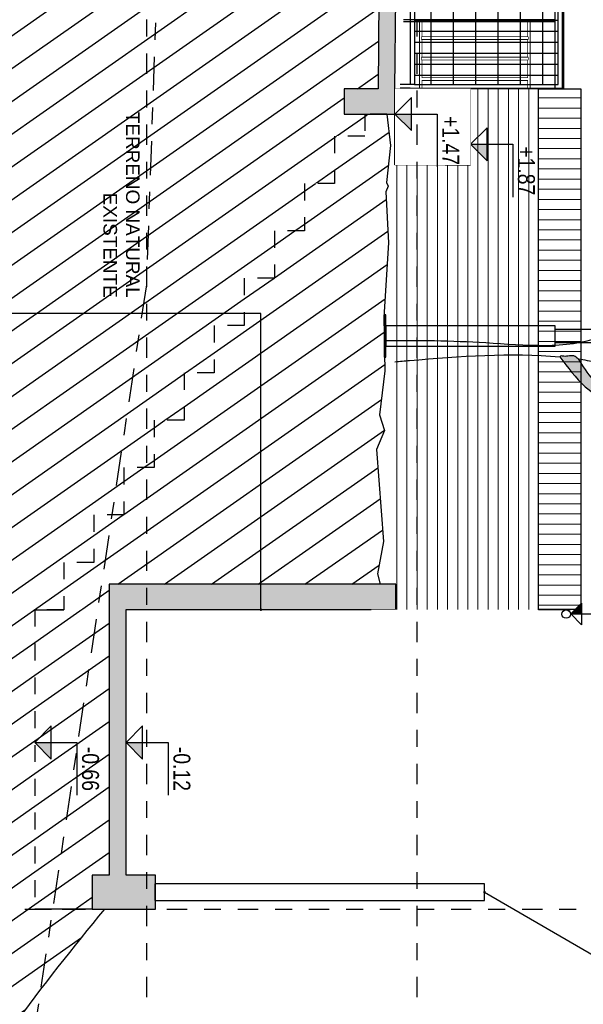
# Model space of a CAD drawing. Header units: millimetres. Extents: x 4617 to 4884, y 1258 to 1784.
# Tile 101 of 168: x 4705.94 to 4709.27, y 1387.52 to 1393.34. Entities that reach past the tile are written whole.
import ezdxf
from ezdxf.enums import TextEntityAlignment as Align

# ---------------------------------------------------------------- set-up
doc = ezdxf.new("R2010")
doc.units = ezdxf.units.MM
doc.header["$LTSCALE"] = 0.4
doc.set_wipeout_variables(frame=1)
for name, pattern in [('DASHDOT', [1, 0.5, -0.25, 0, -0.25]), ('HIDDEN', [9.525, 6.35, -3.175]), ('RAYITAS', [0.375, 0.25, -0.125])]:
    doc.linetypes.add(name, pattern=pattern)
for name, color, linetype in [('00 AC - ABERTURAS ALUMINIO - HATCH', 254, 'Continuous'), ('00 AC - CUBIERTA', 1, 'Continuous'), ('00 AC - SUELO', 1, 'Continuous'), ('00 AC - TEXTOS', 3, 'Continuous'), ('200', 6, 'Continuous'), ('200cotas50', 1, 'Continuous'), ('A HERRERÍA', 4, 'Continuous'), ('A MURO', 1, 'Continuous'), ('A PROYECCION', 8, 'Continuous'), ('A PROYECCION 2', 2, 'Continuous'), ('A VEGETACIÓN', 253, 'Continuous'), ('Hatch 354', 254, 'Continuous'), ('LÁMINA', 1, 'Continuous'), ('TXT', 3, 'Continuous'), ('TXT COTA', 3, 'Continuous')]:
    doc.layers.add(name, color=color, linetype=linetype)
doc.layers.add('04 gris', color=252, linetype='Continuous', lineweight=13)
doc.styles.add('arial', font='arial.ttf')
doc.styles.add('ARIAL NARROW', font='ARIALN.TTF')
doc.styles.add('SaAS simplex', font='simplex.shx', dxfattribs={"width": 0.8})
doc.dimstyles.new('COTAS 125', dxfattribs={"dimscale": 0.01, "dimtxt": 15, "dimasz": 8, "dimexe": 5, "dimexo": 20, "dimgap": 10, "dimtad": 0, "dimzin": 9, "dimdsep": 46, "dimtxsty": 'SaAS simplex', "dimblk": 'OBLIQUE', "dimcen": 0, "dimclrd": 8, "dimclre": 8, "dimclrt": 256, "dimadec": 1, "dimazin": 0, "dimtfac": 1, "dimtmove": 2, "dimatfit": 3, "dimldrblk": 'OBLIQUE', "dimfxl": 10, "dimlwd": -1, "dimlwe": -1, "dimarcsym": 0})
pattern_1 = [(215, (4561.47965, 1771.97546), (0.09105526, -0.13004039), [])]

# ---------------------------------------------------------------- blocks, each defined once
blk = doc.blocks.new('Baranda larga')
at = {"color": 2}
for points in [[(-0.795, -0.3382), (-0.795, 0.2573), (0.9373, 2.99), (0.9494, 2.99), (-0.785, 0.2542), (-0.785, -0.3382)], [(-0.155, -0.3382), (-0.155, 0.0569), (1.695, 2.99), (1.7071, 2.99), (-0.145, 0.0538), (-0.145, -0.3382)]]:
    blk.add_lwpolyline(points, close=True, dxfattribs=at)
at = {"layer": 'A PROYECCION'}
blk.add_lwpolyline([(-0.785, -0.003), (-0.155, -0.003), (-0.155, 0.009), (-0.785, 0.009)], close=True, dxfattribs=at)
at = {"color": 2}
blk.add_wipeout([(-0.795, -0.3382), (-0.795, 0.2573), (0.9373, 2.99), (0.9494, 2.99), (-0.785, 0.2542), (-0.785, -0.3382)], dxfattribs=at)
blk.add_wipeout([(-0.785, -0.003), (-0.155, -0.003), (-0.155, 0.009), (-0.785, 0.009)]).dxf.layer = 'A PROYECCION'
blk.add_wipeout([(-0.155, -0.3382), (-0.155, 0.0569), (1.695, 2.99), (1.7071, 2.99), (-0.145, 0.0538), (-0.145, -0.3382)], dxfattribs=at)
blk.add_lwpolyline([(-0.995, -3.9925), (-0.995, 0.317), (0.7065, 3), (0.7492, 2.9729), (-0.945, 0.3015), (-0.945, -3.9925)], dxfattribs=at)
at = {"color": 6}
for points in [[(1.8316, 3), (0.7669, 3), (0.76, 2.99), (1.8253, 2.99)], [(1.1255, 1.8806), (0.0599, 1.8806), (0.053, 1.8706), (1.1192, 1.8706)], [(0.4258, 0.7712), (-0.6435, 0.7712), (-0.6504, 0.7612), (0.4195, 0.7612)], [(-0.0478, -0.3382), (-0.945, -0.3382), (-0.945, -0.3482), (-0.0478, -0.3482)]]:
    blk.add_lwpolyline(points, dxfattribs=at)
at = {"layer": '00 AC - SUELO'}
blk.add_lwpolyline([(-0.145, 0.0538), (1.7071, 2.99)], dxfattribs=at)
at = {"layer": '04 gris'}
blk.add_lwpolyline([(0.2942, 0.7612), (1.7071, 2.99)], dxfattribs=at)
at = {"layer": 'A PROYECCION'}
for points in [[(0.8736, 2.87), (1.6196, 2.87), (1.6279, 2.882), (0.8814, 2.8823)], [(0.7974, 2.7497), (1.5434, 2.7497), (1.5516, 2.7617), (0.8051, 2.762)], [(0.7213, 2.6297), (1.4673, 2.6297), (1.4755, 2.6417), (0.729, 2.642)], [(0.645, 2.5094), (1.391, 2.5094), (1.3992, 2.5214), (0.6528, 2.5217)], [(0.5687, 2.3892), (1.3147, 2.3892), (1.3229, 2.4012), (0.5765, 2.4014)], [(0.4926, 2.2692), (1.2386, 2.2692), (1.2468, 2.2812), (0.5004, 2.2814)], [(0.4163, 2.1489), (1.1623, 2.1489), (1.1705, 2.1609), (0.4241, 2.1612)], [(0.34, 2.0286), (1.086, 2.0286), (1.0943, 2.0406), (0.3478, 2.0409)], [(0.2639, 1.9086), (1.0099, 1.9086), (1.0182, 1.9206), (0.2717, 1.9209)], [(0.1877, 1.7883), (0.9337, 1.7883), (0.9419, 1.8003), (0.1954, 1.8006)], [(0.1114, 1.6681), (0.8574, 1.6681), (0.8656, 1.6801), (0.1192, 1.6803)], [(0.0353, 1.5481), (0.7813, 1.5481), (0.7895, 1.5601), (0.0431, 1.5603)], [(-0.041, 1.4278), (0.705, 1.4278), (0.7132, 1.4398), (-0.0332, 1.4401)], [(-0.1173, 1.3075), (0.6287, 1.3075), (0.637, 1.3195), (-0.1095, 1.3198)], [(-0.186, 1.2), (0.56, 1.2), (0.5683, 1.212), (-0.1782, 1.2123)], [(-0.2622, 1.0797), (0.4837, 1.0797), (0.492, 1.0917), (-0.2545, 1.092)], [(-0.3384, 0.9597), (0.4076, 0.9597), (0.4159, 0.9717), (-0.3306, 0.972)], [(-0.4146, 0.8394), (0.3314, 0.8394), (0.3396, 0.8514), (-0.4068, 0.8517)], [(-0.4905, 0.7192), (0.2555, 0.7192), (0.2638, 0.7312), (-0.4827, 0.7314)], [(-0.5666, 0.5992), (0.1794, 0.5992), (0.1876, 0.6112), (-0.5588, 0.6114)], [(-0.6428, 0.4789), (0.1031, 0.4789), (0.1114, 0.4909), (-0.6351, 0.4912)], [(-0.7191, 0.3586), (0.0269, 0.3586), (0.0351, 0.3706), (-0.7113, 0.3709)], [(-0.785, 0.2386), (-0.0497, 0.2386), (-0.0415, 0.2506), (-0.785, 0.2509)], [(-0.785, 0.1183), (-0.126, 0.1183), (-0.1177, 0.1303), (-0.785, 0.1303)], [(-0.785, -0.1244), (-0.155, -0.1244), (-0.155, -0.1124), (-0.785, -0.1124)], [(-0.785, -0.2458), (-0.155, -0.2458), (-0.155, -0.2338), (-0.785, -0.2338)]]:
    blk.add_lwpolyline(points, close=True, dxfattribs=at)
for points in [[(-0.785, -0.1244), (-0.155, -0.1244), (-0.155, -0.1124), (-0.785, -0.1124)], [(-0.785, -0.2458), (-0.155, -0.2458), (-0.155, -0.2338), (-0.785, -0.2338)]]:
    blk.add_wipeout(points).dxf.layer = 'A PROYECCION'
blk = doc.blocks.new('A$C1B253AFD')
at = {"layer": 'A PROYECCION 2'}
h = blk.add_hatch(color=8, dxfattribs=at)
h.dxf.hatch_style = 1
h.paths.add_polyline_path([(0.5853, 0.9227), (0.5853, 0.9018), (0.7753, 0.9018), (0.7753, 0.9227)])
at = {"layer": 'Hatch 354'}
h = blk.add_hatch(dxfattribs=at)
h.set_pattern_fill('_USER', color=254, scale=0.132, pattern_type=0)
h.set_pattern_definition([(0, (24.50442, 118.20313), (0, 0.132), [])])
h.paths.add_polyline_path([(0.0999, 0.0853), (0.0999, 0.935), (0.7499, 0.9347), (0.7499, 0.085)])
h.paths.add_polyline_path([(4.0275, 0.935), (0.8499, 0.935), (0.8499, 0.085), (4.0275, 0.085)])
at = {"layer": 'A HERRERÍA'}
for p, q in [((0.0749, 0.96), (0.0749, 0.06)), ((0.7753, 0.96), (0.7753, 0.06)), ((0.0749, 0.06), (0.0749, 0)), ((0.7749, 0.06), (0.7749, 0)), ((4.0275, 0.085), (4.0275, 0)), ((4.05, 0.06), (4.05, 0))]:
    blk.add_line(p, q, dxfattribs=at)
for points in [[(0, 0.96), (0.0429, 0.96), (0.0429, 0), (0, 0)], [(0.0999, 0.0853), (0.0999, 0.935), (0.7499, 0.9347), (0.7499, 0.085)]]:
    blk.add_lwpolyline(points, close=True, dxfattribs=at)
at = {"layer": 'A HERRERÍA', "color": 254, "linetype": 'HIDDEN', "ltscale": 0.5}
blk.add_lwpolyline([(0.0757, 0.9603), (0.7753, 0.51), (0.0749, 0.0603)], dxfattribs=at)
at = {"layer": 'TXT COTA', "color": 2}
blk.add_lwpolyline([(0.5853, 0.9227), (0.5853, 0.9018), (0.7753, 0.9018), (0.7753, 0.9227)], close=True, dxfattribs=at)
at = {"color": 251}
for points in [[(0.8069, 0.06), (0.8069, 0.96), (0.8499, 0.96), (0.8499, 0.085), (0.8499, 0.06)], [(3.191, 0.96), (4.0275, 0.96), (4.0275, 0.935), (3.191, 0.935)]]:
    blk.add_wipeout(points, dxfattribs=at)
at = {"layer": 'Hatch 354'}
h = blk.add_hatch(dxfattribs=at)
h.set_pattern_fill('_USER', color=254, scale=0.065, angle=90, pattern_type=0)
h.set_pattern_definition([(90, (24.50442, 118.20313), (-0.065, 4e-18), [])])
h.paths.add_polyline_path([(4.0275, 0.935), (0.8499, 0.935), (0.8499, 0.085), (4.0275, 0.085)])
h.paths.add_polyline_path([(0.0999, 0.0853), (0.0999, 0.935), (0.7499, 0.9347), (0.7499, 0.085)])
at = {"layer": 'A HERRERÍA'}
blk.add_line((0.8069, 0.96), (0.8069, 0), dxfattribs=at)
for points in [[(0.0429, 0.96), (0.8069, 0.96), (0.8069, 0.06), (0.0429, 0.06)], [(4.0275, 0.935), (0.8499, 0.935), (0.8499, 0.085), (4.0275, 0.085)]]:
    blk.add_lwpolyline(points, close=True, dxfattribs=at)
blk.add_lwpolyline([(4.05, 0.06), (4.05, 0.96), (0.8069, 0.96), (0.8069, 0.06), (4.0275, 0.06)], dxfattribs=at)
blk = doc.blocks.new('Nivel corte')
at = {"color": 0}
for p, q in [((0, 0.2), (0.25, 0.2)), ((0, 0), (0, 0.2)), ((0.0784, 0.0784), (-0.0784, 0.0784)), ((0, 0), (-0.0784, 0.0784)), ((0, 0), (0.0784, 0.0784))]:
    blk.add_line(p, q, dxfattribs=at)
blk.add_solid([(0, 0), (0.0784, 0.0784), (0, 0.0784), (0.0784, 0.0784)], dxfattribs=at)
at = {"color": 0, "style": 'ARIAL NARROW', "flags": 4}
blk.add_attdef('NIVEL', text='', height=0.08, dxfattribs=at).set_placement((0.125, 0.2), align=Align.BOTTOM_CENTER)
blk = doc.blocks.new('_Oblique')
at = {"layer": 'TXT COTA', "color": 0, "lineweight": -2}
blk.add_line((-0.5, -0.5), (0.5, 0.5), dxfattribs=at)
blk = doc.blocks.new('ARB')
at = {"layer": 'LÁMINA', "linetype": 'ByBlock'}
h = blk.add_hatch(color=254, dxfattribs=at)
h.dxf.hatch_style = 1
edge = h.paths.add_edge_path()
edge.add_spline(control_points=[(3290.7791, 1397.8625), (3290.7456, 1397.8094), (3290.6602, 1397.6739), (3290.4452, 1397.5168), (3290.1791, 1397.4643), (3290.0112, 1397.4306), (3289.9366, 1397.4157)], knot_values=[0, 0, 0, 0, 0.157935, 0.402542, 0.642975, 0.835062, 0.835062, 0.835062, 0.835062], degree=3, periodic=0)
edge.add_spline(control_points=[(3289.9366, 1397.4157), (3289.8481, 1397.4166), (3289.7205, 1397.4179), (3289.593, 1397.4135), (3289.5539, 1397.4122)], knot_values=[0, 0, 0, 0, 0.223128, 0.321695, 0.321695, 0.321695, 0.321695], degree=3, periodic=0)
edge.add_spline(control_points=[(3289.5539, 1397.4122), (3289.5802, 1397.4073), (3289.6134, 1397.4012), (3289.6619, 1397.4022), (3289.7034, 1397.4005), (3289.7528, 1397.4075), (3289.8299, 1397.3987), (3289.8872, 1397.3926), (3289.9297, 1397.3881)], knot_values=[0, 0, 0, 0, 0.067214, 0.0846, 0.122271, 0.171618, 0.209401, 0.317243, 0.317243, 0.317243, 0.317243], degree=3, periodic=0)
edge.add_spline(control_points=[(3289.9297, 1397.3881), (3289.9102, 1397.3824), (3289.8543, 1397.3663), (3289.7769, 1397.3405), (3289.7133, 1397.3092), (3289.6728, 1397.3053), (3289.6523, 1397.2881), (3289.6404, 1397.2764), (3289.6332, 1397.2693)], knot_values=[0, 0, 0, 0, 0.05135, 0.146671, 0.205349, 0.229245, 0.245597, 0.271329, 0.271329, 0.271329, 0.271329], degree=3, periodic=0)
edge.add_spline(control_points=[(3289.6332, 1397.2693), (3289.7766, 1397.3209), (3290.0144, 1397.4063), (3290.3996, 1397.4592), (3290.7158, 1397.6102), (3290.8569, 1397.7999), (3290.9154, 1397.8785)], knot_values=[0, 0, 0, 0, 0.382593, 0.634368, 0.980439, 1.225218, 1.225218, 1.225218, 1.225218], degree=3, periodic=0)
edge.add_spline(control_points=[(3290.9154, 1397.8785), (3290.9139, 1397.8804), (3290.9087, 1397.8871), (3290.8853, 1397.881), (3290.8544, 1397.8813), (3290.8105, 1397.8919), (3290.7889, 1397.8717), (3290.7791, 1397.8625)], knot_values=[0, 0, 0, 0, 0.005974, 0.020105, 0.051906, 0.090085, 0.12223, 0.12223, 0.12223, 0.12223], degree=3, periodic=0)
at = {"layer": 'LÁMINA', "color": 254, "linetype": 'ByBlock'}
for points, knots in [([(3292.2113, 1397.999), (3291.9649, 1398.0009), (3291.433, 1397.9962), (3290.7948, 1397.9225), (3290.3567, 1398.1497), (3290.0137, 1398.1047), (3289.905, 1398.3991), (3289.7767, 1398.4732), (3289.707, 1398.5134)], [0.291003, 0.291003, 0.291003, 0.291003, 0.917626, 1.63292, 1.820772, 2.165029, 2.332307, 2.530865, 2.530865, 2.530865, 2.530865]), ([(3290.9154, 1397.8785), (3290.8569, 1397.7999), (3290.7158, 1397.6102), (3290.3996, 1397.4592), (3290.0144, 1397.4063), (3289.7766, 1397.3209), (3289.6332, 1397.2693)], [0, 0, 0, 0, 0.244779, 0.59085, 0.842625, 1.225218, 1.225218, 1.225218, 1.225218]), ([(3290.7791, 1397.8625), (3290.7889, 1397.8717), (3290.8105, 1397.8919), (3290.8544, 1397.8813), (3290.8853, 1397.881), (3290.9087, 1397.8871), (3290.9139, 1397.8804), (3290.9154, 1397.8785)], [0, 0, 0, 0, 0.0321448, 0.0703237, 0.1021256, 0.1162564, 0.1222302, 0.1222302, 0.1222302, 0.1222302]), ([(3292.1333, 1397.8419), (3292.0973, 1397.8449), (3291.6929, 1397.8785), (3291.278, 1397.9121), (3290.9154, 1397.8785)], [0.355192, 0.355192, 0.355192, 0.355192, 0.445998, 1.37274, 1.37274, 1.37274, 1.37274]), ([(3290.7791, 1397.8625), (3290.7342, 1397.8562), (3290.4421, 1397.807), (3290.0745, 1397.6704), (3289.6147, 1397.6832), (3289.5224, 1397.5419), (3289.4863, 1397.4866)], [1.48955, 1.48955, 1.48955, 1.48955, 1.605663, 2.249739, 2.495364, 2.653373, 2.653373, 2.653373, 2.653373]), ([(3290.7791, 1397.8625), (3290.7456, 1397.8094), (3290.6602, 1397.6739), (3290.4452, 1397.5168), (3290.1791, 1397.4643), (3290.0112, 1397.4306), (3289.9366, 1397.4157)], [0, 0, 0, 0, 0.1579349, 0.4025423, 0.6429745, 0.8350617, 0.8350617, 0.8350617, 0.8350617])]:
    blk.add_open_spline(points, degree=3, knots=knots, dxfattribs=at)
blk = doc.blocks.new('A$C4B2F62BB')
at = {"layer": 'A HERRERÍA'}
for p, q in [((0.24, 3.07), (0, 3.15)), ((0.36, 3.07), (0.6, 3.15))]:
    blk.add_line(p, q, dxfattribs=at)
for points in [[(0, 3.25), (0.6, 3.25), (0.6, 3.15), (0, 3.15)], [(0.24, 2.95), (0.36, 2.95), (0.36, 3.07), (0.24, 3.07)], [(0.24, 0.01), (0.36, 0.01), (0.36, 1.01), (0.24, 1.01)], [(0.175, 0), (0.425, 0), (0.425, 0.01), (0.175, 0.01)]]:
    blk.add_lwpolyline(points, close=True, dxfattribs=at)
blk.add_lwpolyline([(0.26, 1.01), (0.26, 3.01), (0.34, 3.01), (0.34, 1.01)], dxfattribs=at)
blk.add_arc((0.3, 2.375), 0.925, 71.07536, 108.92464, dxfattribs=at)

msp = doc.modelspace()

# ---------------------------------------------------------------- hatches: boundary and pattern name
at = {"layer": '00 AC - SUELO'}
h = msp.add_hatch(color=251, dxfattribs=at)
h.dxf.hatch_style = 1
h.paths.add_polyline_path([(4707.9311, 1391.1255), (4708.1142, 1391.4143), (4708.1035, 1391.4143), (4708.1035, 1391.5343), (4708.1903, 1391.5343), (4708.6281, 1392.2249), (4707.8583, 1392.2249), (4707.1614, 1391.1255)])
h.paths.add_polyline_path([(4707.5219, 1391.6766), (4707.5301, 1391.6886), (4708.2761, 1391.6886), (4708.2683, 1391.6763)], flags=16)
h.paths.add_polyline_path([(4708.1998, 1391.5683), (4708.192, 1391.556), (4707.4456, 1391.5563), (4707.4538, 1391.5683)], flags=16)
h.paths.add_polyline_path([(4707.5906, 1391.7841), (4707.5988, 1391.7961), (4708.3448, 1391.7961), (4708.337, 1391.7838)], flags=16)
h.paths.add_polyline_path([(4707.6669, 1391.9043), (4707.6751, 1391.9163), (4708.4211, 1391.9163), (4708.4133, 1391.9041)], flags=16)
h.paths.add_polyline_path([(4708.0474, 1391.328), (4708.0397, 1391.3157), (4707.2932, 1391.316), (4707.3015, 1391.328)], flags=16)
h.paths.add_polyline_path([(4707.743, 1392.0243), (4707.7512, 1392.0363), (4708.4972, 1392.0363), (4708.4894, 1392.0241)], flags=16)
h.paths.add_polyline_path([(4707.9712, 1391.2077), (4707.9634, 1391.1955), (4707.217, 1391.1957), (4707.2252, 1391.2077)], flags=16)
h.paths.add_polyline_path([(4707.8192, 1392.1446), (4707.8275, 1392.1566), (4708.5735, 1392.1566), (4708.5657, 1392.1443)], flags=16)
at = {"layer": 'A VEGETACIÓN'}
h = msp.add_hatch(dxfattribs=at)
h.set_pattern_fill('LINE', color=253, scale=0.05, angle=-55, double=1)
h.set_pattern_definition(pattern_1)
edge = h.paths.add_edge_path()
edge.add_spline(control_points=[(4705.895, 1379.5135), (4705.8952, 1379.9323), (4705.5219, 1381.1132), (4705.6306, 1382.596), (4704.749, 1384.727), (4705.3588, 1386.7604), (4706.0706, 1387.6337), (4706.439, 1388.0855)], knot_values=[0, 0, 0, 0, 2.876073, 5.925376, 6.914199, 8.567903, 10.341428, 10.341428, 10.341428, 10.341428], degree=3, periodic=0)
edge.add_line((4706.439, 1388.0855), (4706.3666, 1388.0855))
edge.add_line((4706.3666, 1388.0855), (4706.0266, 1388.0855))
edge.add_line((4706.0266, 1388.0855), (4706.0266, 1389.8559))
edge.add_line((4706.0266, 1389.8559), (4706.1985, 1389.8559))
edge.add_line((4706.1985, 1389.8559), (4706.1985, 1390.1359))
edge.add_line((4706.1985, 1390.1359), (4706.3764, 1390.1359))
edge.add_line((4706.3764, 1390.1359), (4706.3764, 1390.4159))
edge.add_line((4706.3764, 1390.4159), (4706.5543, 1390.4159))
edge.add_line((4706.5543, 1390.4159), (4706.5543, 1390.6959))
edge.add_line((4706.5543, 1390.6959), (4706.7323, 1390.6959))
edge.add_line((4706.7323, 1390.6959), (4706.7323, 1390.9759))
edge.add_line((4706.7323, 1390.9759), (4706.9102, 1390.9759))
edge.add_line((4706.9102, 1390.9759), (4706.9102, 1391.2559))
edge.add_line((4706.9102, 1391.2559), (4707.0881, 1391.2559))
edge.add_line((4707.0881, 1391.2559), (4707.0881, 1391.5359))
edge.add_line((4707.0881, 1391.5359), (4707.266, 1391.5359))
edge.add_line((4707.266, 1391.5359), (4707.266, 1391.8159))
edge.add_line((4707.266, 1391.8159), (4707.4439, 1391.8159))
edge.add_line((4707.4439, 1391.8159), (4707.4439, 1392.0959))
edge.add_line((4707.4439, 1392.0959), (4707.6218, 1392.0959))
edge.add_line((4707.6218, 1392.0959), (4707.6218, 1392.3759))
edge.add_line((4707.6218, 1392.3759), (4707.7998, 1392.3759))
edge.add_line((4707.7998, 1392.3759), (4707.7998, 1392.6559))
edge.add_line((4707.7998, 1392.6559), (4707.9777, 1392.6559))
edge.add_line((4707.9777, 1392.6559), (4707.9777, 1392.7862))
edge.add_line((4707.9777, 1392.7862), (4707.8566, 1392.7862))
edge.add_line((4707.8566, 1392.7862), (4707.8566, 1392.9362))
edge.add_line((4707.8566, 1392.9362), (4708.0566, 1392.9362))
edge.add_line((4708.0566, 1392.9362), (4708.0866, 1395.8904))
edge.add_line((4708.0866, 1395.8904), (4708.1866, 1399.3615))
edge.add_line((4708.1866, 1399.3615), (4708.1866, 1405.9239))
edge.add_line((4708.1866, 1405.9239), (4708.0666, 1405.9238))
edge.add_line((4708.0666, 1405.9238), (4708.0666, 1415.3213))
edge.add_line((4708.0666, 1415.3213), (4708.1866, 1415.3213))
edge.add_line((4708.1866, 1415.3213), (4708.1866, 1425.0144))
edge.add_line((4708.1866, 1425.0144), (4708.1066, 1427.3176))
edge.add_line((4708.1066, 1427.3176), (4708.1066, 1429.6993))
edge.add_line((4708.1066, 1429.6993), (4706.5966, 1429.6993))
edge.add_line((4706.5966, 1429.6993), (4706.5966, 1429.9993))
edge.add_line((4706.5966, 1429.9993), (4706.5966, 1433.2415))
edge.add_line((4706.5966, 1433.2415), (4706.9866, 1433.2415))
edge.add_spline(control_points=[(4706.9866, 1433.2415), (4706.8924, 1434.7005), (4706.8737, 1436.5598), (4706.8496, 1438.872), (4706.8129, 1439.7197), (4706.7918, 1440.1848)], knot_values=[0.266569, 0.266569, 0.266569, 0.266569, 4.641307, 5.841325, 7.216242, 7.216242, 7.216242, 7.216242], degree=3, periodic=0)
edge.add_line((4706.7918, 1440.1848), (4700.928, 1440.1848))
edge.add_line((4700.928, 1440.1848), (4700.928, 1376.2721))
edge.add_line((4700.928, 1376.2721), (4705.6304, 1376.2721))
edge.add_arc((3237.5053, 1349.9949), 1468.3603, 1.0253971, 1.0999752)
edge.add_line((4705.595, 1378.183), (4705.595, 1378.7032))
edge.add_line((4705.595, 1378.7032), (4705.795, 1378.7032))
edge.add_line((4705.795, 1378.7032), (4705.795, 1379.4135))
edge.add_line((4705.795, 1379.4135), (4705.595, 1379.4135))
edge.add_line((4705.595, 1379.4135), (4705.595, 1379.5135))
edge.add_line((4705.595, 1379.5135), (4705.895, 1379.5135))
edge = h.paths.add_edge_path(flags=16)
edge.add_line((4708.1095, 1392.7863), (4708.1303, 1392.6011))
edge.add_line((4708.1303, 1392.6011), (4708.1057, 1392.3814))
edge.add_line((4708.1057, 1392.3814), (4708.1155, 1392.3592))
edge.add_line((4708.1155, 1392.3592), (4708.102, 1392.3258))
edge.add_line((4708.102, 1392.3258), (4708.1192, 1392.0247))
edge.add_line((4708.1192, 1392.0247), (4708.0913, 1391.5857))
edge.add_line((4708.0913, 1391.5857), (4708.0976, 1391.2688))
edge.add_line((4708.0976, 1391.2688), (4708.066, 1391.0076))
edge.add_line((4708.066, 1391.0076), (4708.0944, 1390.916))
edge.add_line((4708.0944, 1390.916), (4708.0471, 1390.8023))
edge.add_line((4708.0471, 1390.8023), (4708.0881, 1390.2591))
edge.add_line((4708.0881, 1390.2591), (4708.0534, 1390.0687))
edge.add_line((4708.0534, 1390.0687), (4708.0699, 1390.0062))
edge.add_line((4708.0699, 1390.0062), (4706.4666, 1390.0062))
edge.add_line((4706.4666, 1390.0062), (4706.4666, 1388.2855))
edge.add_line((4706.4666, 1388.2855), (4706.3666, 1388.2855))
edge.add_line((4706.3666, 1388.2855), (4706.3666, 1388.0855))
edge.add_line((4706.3666, 1388.0855), (4706.0266, 1388.0855))
edge.add_line((4706.0266, 1388.0855), (4706.0266, 1389.8559))
edge.add_line((4706.0266, 1389.8559), (4706.1985, 1389.8559))
edge.add_line((4706.1985, 1389.8559), (4706.1985, 1390.1359))
edge.add_line((4706.1985, 1390.1359), (4706.3764, 1390.1359))
edge.add_line((4706.3764, 1390.1359), (4706.3764, 1390.4159))
edge.add_line((4706.3764, 1390.4159), (4706.5543, 1390.4159))
edge.add_line((4706.5543, 1390.4159), (4706.5543, 1390.6959))
edge.add_line((4706.5543, 1390.6959), (4706.7323, 1390.6959))
edge.add_line((4706.7323, 1390.6959), (4706.7323, 1390.9759))
edge.add_line((4706.7323, 1390.9759), (4706.9102, 1390.9759))
edge.add_line((4706.9102, 1390.9759), (4706.9102, 1391.2559))
edge.add_line((4706.9102, 1391.2559), (4707.0881, 1391.2559))
edge.add_line((4707.0881, 1391.2559), (4707.0881, 1391.5359))
edge.add_line((4707.0881, 1391.5359), (4707.266, 1391.5359))
edge.add_line((4707.266, 1391.5359), (4707.266, 1391.8159))
edge.add_line((4707.266, 1391.8159), (4707.4439, 1391.8159))
edge.add_line((4707.4439, 1391.8159), (4707.4439, 1392.0959))
edge.add_line((4707.4439, 1392.0959), (4707.6218, 1392.0959))
edge.add_line((4707.6218, 1392.0959), (4707.6218, 1392.3759))
edge.add_line((4707.6218, 1392.3759), (4707.7998, 1392.3759))
edge.add_line((4707.7998, 1392.3759), (4707.7998, 1392.6559))
edge.add_line((4707.7998, 1392.6559), (4707.9777, 1392.6559))
edge.add_line((4707.9777, 1392.6559), (4707.9777, 1392.7862))
edge.add_line((4707.9777, 1392.7862), (4708.1095, 1392.7862))
edge = h.paths.add_edge_path(flags=17)
edge.add_line((4708.1095, 1392.7863), (4708.1303, 1392.6011))
edge.add_line((4708.1303, 1392.6011), (4708.1057, 1392.3814))
edge.add_line((4708.1057, 1392.3814), (4708.1155, 1392.3592))
edge.add_line((4708.1155, 1392.3592), (4708.102, 1392.3258))
edge.add_line((4708.102, 1392.3258), (4708.1192, 1392.0247))
edge.add_line((4708.1192, 1392.0247), (4708.0913, 1391.5857))
edge.add_line((4708.0913, 1391.5857), (4708.0976, 1391.2688))
edge.add_line((4708.0976, 1391.2688), (4708.066, 1391.0076))
edge.add_line((4708.066, 1391.0076), (4708.0944, 1390.916))
edge.add_line((4708.0944, 1390.916), (4708.0471, 1390.8023))
edge.add_line((4708.0471, 1390.8023), (4708.0881, 1390.2591))
edge.add_line((4708.0881, 1390.2591), (4708.0534, 1390.0687))
edge.add_line((4708.0534, 1390.0687), (4708.0699, 1390.0062))
edge.add_line((4708.0699, 1390.0062), (4706.4666, 1390.0062))
edge.add_line((4706.4666, 1390.0062), (4706.4666, 1388.2855))
edge.add_line((4706.4666, 1388.2855), (4706.3666, 1388.2855))
edge.add_line((4706.3666, 1388.2855), (4706.3666, 1388.0855))
edge.add_line((4706.3666, 1388.0855), (4706.0266, 1388.0855))
edge.add_line((4706.0266, 1388.0855), (4706.0266, 1389.8559))
edge.add_line((4706.0266, 1389.8559), (4706.1985, 1389.8559))
edge.add_line((4706.1985, 1389.8559), (4706.1985, 1390.1359))
edge.add_line((4706.1985, 1390.1359), (4706.3764, 1390.1359))
edge.add_line((4706.3764, 1390.1359), (4706.3764, 1390.4159))
edge.add_line((4706.3764, 1390.4159), (4706.5543, 1390.4159))
edge.add_line((4706.5543, 1390.4159), (4706.5543, 1390.6959))
edge.add_line((4706.5543, 1390.6959), (4706.7323, 1390.6959))
edge.add_line((4706.7323, 1390.6959), (4706.7323, 1390.9759))
edge.add_line((4706.7323, 1390.9759), (4706.9102, 1390.9759))
edge.add_line((4706.9102, 1390.9759), (4706.9102, 1391.2559))
edge.add_line((4706.9102, 1391.2559), (4707.0881, 1391.2559))
edge.add_line((4707.0881, 1391.2559), (4707.0881, 1391.5359))
edge.add_line((4707.0881, 1391.5359), (4707.266, 1391.5359))
edge.add_line((4707.266, 1391.5359), (4707.266, 1391.8159))
edge.add_line((4707.266, 1391.8159), (4707.4439, 1391.8159))
edge.add_line((4707.4439, 1391.8159), (4707.4439, 1392.0959))
edge.add_line((4707.4439, 1392.0959), (4707.6218, 1392.0959))
edge.add_line((4707.6218, 1392.0959), (4707.6218, 1392.3759))
edge.add_line((4707.6218, 1392.3759), (4707.7998, 1392.3759))
edge.add_line((4707.7998, 1392.3759), (4707.7998, 1392.6559))
edge.add_line((4707.7998, 1392.6559), (4707.9777, 1392.6559))
edge.add_line((4707.9777, 1392.6559), (4707.9777, 1392.7862))
edge.add_line((4707.9777, 1392.7862), (4708.1095, 1392.7862))

# ---------------------------------------------------------------- linework, layer by layer
at = {"layer": '200', "color": 2, "linetype": 'DASHDOT', "ltscale": 0.6}
msp.add_line((4700.928, 1388.0855), (4712.796, 1388.0855), dxfattribs=at)
at = {"layer": 'A HERRERÍA'}
msp.add_lwpolyline([(4708.6858, 1388.1357), (4708.6858, 1388.2357), (4706.7366, 1388.2357), (4706.7366, 1388.1357)], close=True, dxfattribs=at)
at = {"layer": 'A MURO'}
for p, q in [((4706.4666, 1388.2855), (4706.3666, 1388.2855)), ((4706.3666, 1388.2855), (4706.3666, 1388.0855)), ((4706.3666, 1388.0855), (4706.0266, 1388.0855))]:
    msp.add_line(p, q, dxfattribs=at)
msp.add_open_spline([(4706.439, 1388.0855), (4706.0706, 1387.6337), (4705.3588, 1386.7604), (4704.749, 1384.727), (4705.6306, 1382.596), (4705.5219, 1381.1132), (4705.8952, 1379.9323), (4705.895, 1379.5135)], degree=3, knots=[0, 0, 0, 0, 1.773525, 3.427229, 4.416053, 7.465355, 10.341428, 10.341428, 10.341428, 10.341428], dxfattribs=at)

# ---------------------------------------------------------------- block references
at = {"layer": '200cotas50', "xscale": 1.25, "yscale": 1.25, "zscale": 1.25, "rotation": 270.0000000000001}
for p, values in [((4706.0266, 1389.0709), {'NIVEL': '-0.66'}), ((4706.5666, 1389.0709), {'NIVEL': '-0.12'})]:
    msp.add_blockref('Nivel corte', p, dxfattribs=at).add_auto_attribs(values)

# ---------------------------------------------------------------- leaders
at = {"layer": 'TXT'}
msp.add_leader([(4708.6858, 1388.1857), (4709.7088, 1387.5911), (4710.342, 1387.5918)], dimstyle='COTAS 125', override={"dimtxt": 5, "dimasz": 6, "dimgap": 0, "dimldrblk": 'DotSmall'}, dxfattribs=at)

# ---------------------------------------------------------------- next in the draw order: block references
at = {"color": 6, "rotation": 180}
msp.add_blockref('Baranda larga', (4708.1588, 1392.9961), dxfattribs=at)

# ---------------------------------------------------------------- next in the draw order: wipeouts: each hides what was drawn before it
msp.add_wipeout([(4709.2556, 1392.9359), (4709.2556, 1389.8562), (4709.006, 1389.8562), (4709.006, 1392.9359)]).dxf.layer = '00 AC - SUELO'

# ---------------------------------------------------------------- next in the draw order: wipeouts: each hides what was drawn before it
at = {"color": 1, "linetype": 'RAYITAS', "ltscale": 0.7}
msp.add_wipeout([(4707.9777, 1392.9359), (4707.9777, 1392.6559), (4707.7998, 1392.6559), (4707.7998, 1392.3759), (4707.6218, 1392.3759), (4707.6218, 1392.0959), (4707.4439, 1392.0959), (4707.4439, 1391.8159), (4707.266, 1391.8159), (4707.266, 1391.5359), (4707.0881, 1391.5359), (4707.0881, 1391.2559), (4706.9102, 1391.2559), (4706.9102, 1390.9759), (4706.7323, 1390.9759), (4706.7323, 1390.6959), (4706.5543, 1390.6959), (4706.5543, 1390.4159), (4706.3764, 1390.4159), (4706.3764, 1390.1359), (4706.1985, 1390.1359), (4706.1985, 1389.8559), (4709.2556, 1389.8559), (4709.2556, 1392.9359)], dxfattribs=at).dxf.layer = '00 AC - SUELO'

# ---------------------------------------------------------------- next in the draw order: hatches: boundary and pattern name
at = {"layer": '04 gris'}
h = msp.add_hatch(dxfattribs=at)
h.set_pattern_fill('_USER', color=256, scale=0.06, pattern_type=0)
h.set_pattern_definition([(270, (4710.987565, 1392.9404), (0.06, -8e-17), [])])
h.paths.add_polyline_path([(4708.1303, 1392.9359), (4708.1303, 1389.8559), (4709.0056, 1389.8559), (4709.0056, 1392.9359)])
h = msp.add_hatch(dxfattribs=at)
h.set_pattern_fill('_USER', color=256, scale=0.06, angle=90, pattern_type=0)
h.set_pattern_definition([(360, (96.55241, 863.74172), (8e-17, 0.06), [])])
h.paths.add_polyline_path([(4709.0056, 1389.8559), (4709.0056, 1392.9359), (4709.2556, 1392.9359), (4709.2556, 1389.8559)])
at = {"layer": 'A VEGETACIÓN'}
h = msp.add_hatch(dxfattribs=at)
h.set_pattern_fill('LINE', color=253, scale=0.05, angle=-55, double=1)
h.set_pattern_definition(pattern_1)
h.paths.add_polyline_path([(4708.0471, 1390.8023), (4708.0944, 1390.916), (4708.066, 1391.0076), (4708.0976, 1391.2688), (4708.0913, 1391.5857), (4708.1192, 1392.0247), (4708.1011, 1392.3408), (4708.1303, 1392.6011), (4708.1095, 1392.7862), (4707.9777, 1392.7862), (4707.9777, 1392.6559), (4707.7998, 1392.6559), (4707.7998, 1392.3759), (4707.6218, 1392.3759), (4707.6218, 1392.0959), (4707.4439, 1392.0959), (4707.4439, 1391.8159), (4707.266, 1391.8159), (4707.266, 1391.5359), (4707.0881, 1391.5359), (4707.0881, 1391.2559), (4706.9102, 1391.2559), (4706.9102, 1390.9759), (4706.7323, 1390.9759), (4706.7323, 1390.6959), (4706.5543, 1390.6959), (4706.5543, 1390.4159), (4706.3764, 1390.4159), (4706.3764, 1390.1359), (4706.1985, 1390.1359), (4706.1985, 1389.8559), (4706.0266, 1389.8559), (4706.0266, 1388.0855), (4706.3666, 1388.0855), (4706.3666, 1388.2855), (4706.4666, 1388.2855), (4706.4666, 1390.0062), (4708.042, 1390.0062), (4708.0881, 1390.2591)])

# ---------------------------------------------------------------- next in the draw order: linework, layer by layer
at = {"layer": '00 AC - SUELO'}
for p, q in [((4708.0866, 1395.8904), (4708.0566, 1392.9362)), ((4708.0566, 1392.9362), (4707.8566, 1392.9362)), ((4707.8566, 1392.9362), (4707.8566, 1392.7862)), ((4708.1566, 1392.7862), (4708.1566, 1392.9362)), ((4707.8566, 1392.7862), (4708.1566, 1392.7862))]:
    msp.add_line(p, q, dxfattribs=at)
msp.add_lwpolyline([(4706.5666, 1388.2855), (4706.5666, 1389.8562), (4708.1616, 1389.8562), (4708.1616, 1390.0062), (4706.4666, 1390.0062), (4706.4666, 1388.2855), (4706.3666, 1388.2855), (4706.3666, 1388.0855), (4706.3666, 1388.0855), (4706.7416, 1388.0855), (4706.7416, 1388.2855)], close=True, dxfattribs=at)
at = {"layer": '200', "color": 90, "linetype": 'DASHDOT'}
msp.add_lwpolyline([(4706.7918, 1440.1848), (4706.9866, 1433.2415), (4707.0239, 1409.1328), (4707.1866, 1406.1176), (4706.6866, 1391.7773), (4705.991, 1387.1402), (4704.9716, 1385.1595)], dxfattribs=at)
at = {"layer": '200', "color": 2, "linetype": 'DASHDOT', "ltscale": 0.6}
msp.add_lwpolyline([(4706.6866, 1440.1848), (4706.6866, 1376.2721)], dxfattribs=at)
at = {"layer": 'A MURO'}
for p, q in [((4708.1095, 1392.7863), (4708.1303, 1392.6011)), ((4708.1303, 1392.6011), (4708.1057, 1392.3814)), ((4708.1057, 1392.3814), (4708.1155, 1392.3592)), ((4708.1155, 1392.3592), (4708.102, 1392.3258)), ((4708.102, 1392.3258), (4708.1192, 1392.0247)), ((4708.1192, 1392.0247), (4708.0913, 1391.5857)), ((4708.0913, 1391.5857), (4708.0976, 1391.2688)), ((4708.0976, 1391.2688), (4708.066, 1391.0076)), ((4708.066, 1391.0076), (4708.0944, 1390.916)), ((4708.0944, 1390.916), (4708.0471, 1390.8023)), ((4708.0471, 1390.8023), (4708.0881, 1390.2591)), ((4708.0881, 1390.2591), (4708.0534, 1390.0687)), ((4708.0534, 1390.0687), (4708.0699, 1390.0062)), ((4708.0699, 1390.0062), (4706.4666, 1390.0062)), ((4706.4666, 1390.0062), (4706.4666, 1388.2855)), ((4706.0266, 1389.8559), (4706.1985, 1389.8559))]:
    msp.add_line(p, q, dxfattribs=at)

# ---------------------------------------------------------------- next in the draw order: block references
at = {"layer": '00 AC - ABERTURAS ALUMINIO - HATCH', "color": 251, "rotation": 269.9999999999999}
msp.add_blockref('A$C4B2F62BB', (4708.0935, 1391.7743), dxfattribs=at)
at = {"layer": '200cotas50', "xscale": 1.25, "yscale": 1.25, "zscale": 1.25, "rotation": 270.0000000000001}
msp.add_blockref('Nivel corte', (4708.604, 1392.6075), dxfattribs=at).add_auto_attribs({'NIVEL': '+1.87'})
at = {"layer": 'A VEGETACIÓN', "color": 254, "xscale": -0.8, "yscale": 0.8, "zscale": 0.8, "rotation": 359.9999999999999}
msp.add_blockref('ARB', (7341.8631, 273.0485, -14.0456), dxfattribs=at)

# ---------------------------------------------------------------- next in the draw order: texts
at = {"layer": '00 AC - TEXTOS', "insert": (4706.6466, 1391.7005), "char_height": 0.08, "attachment_point": 3, "rotation": 270, "style": 'arial'}
msp.add_mtext_dynamic_manual_height_columns('TERRENO NATURAL EXISTENTE', width=1.148466, gutter_width=0.125, heights=[0], dxfattribs=at)

# ---------------------------------------------------------------- next in the draw order: leaders
at = {"layer": 'A HERRERÍA', "color": 254, "ltscale": 0.5}
msp.add_leader([(4707.3641, 1389.856), (4707.3641, 1391.6079), (4704.8058, 1391.6079)], dimstyle='COTAS 125', override={"dimtxt": 5, "dimasz": 6, "dimldrblk": 'DotSmall'}, dxfattribs=at)

# ---------------------------------------------------------------- next in the draw order: block references
at = {"layer": '00 AC - SUELO', "rotation": 269.9999999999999}
msp.add_blockref('A$C1B253AFD', (4708.1866, 1396.9886), dxfattribs=at)

# ---------------------------------------------------------------- next in the draw order: wipeouts: each hides what was drawn before it
msp.add_wipeout([(4709.1956, 1389.8559), (4708.0166, 1389.8559), (4708.0166, 1389.8059), (4709.1956, 1389.8059)]).dxf.layer = 'A HERRERÍA'

# ---------------------------------------------------------------- next in the draw order: linework, layer by layer
at = {"layer": '00 AC - CUBIERTA'}
msp.add_lwpolyline([(4708.604, 1392.4859), (4708.604, 1392.9359), (4708.454, 1392.9359), (4708.454, 1392.4859)], close=True, dxfattribs=at)
msp.add_circle((4709.1691, 1389.83), 0.025, dxfattribs=at)
at = {"layer": '00 AC - SUELO'}
msp.add_line((4708.1566, 1392.9362), (4708.1866, 1395.8884), dxfattribs=at)
for points in [[(4708.454, 1392.9359), (4708.454, 1392.4859), (4708.1566, 1392.4859), (4708.1566, 1392.9359)], [(4709.2556, 1392.9359), (4709.2556, 1389.8562), (4709.006, 1389.8562), (4709.006, 1392.9359)]]:
    msp.add_lwpolyline(points, close=True, dxfattribs=at)
at = {"layer": '00 AC - SUELO', "color": 1, "linetype": 'RAYITAS', "ltscale": 0.7}
msp.add_lwpolyline([(4708.1095, 1392.7862), (4707.9777, 1392.7862), (4707.9777, 1392.6559), (4707.7998, 1392.6559), (4707.7998, 1392.3759), (4707.6218, 1392.3759), (4707.6218, 1392.0959), (4707.4439, 1392.0959), (4707.4439, 1391.8159), (4707.266, 1391.8159), (4707.266, 1391.5359), (4707.0881, 1391.5359), (4707.0881, 1391.2559), (4706.9102, 1391.2559), (4706.9102, 1390.9759), (4706.7323, 1390.9759), (4706.7323, 1390.6959), (4706.5543, 1390.6959), (4706.5543, 1390.4159), (4706.3764, 1390.4159), (4706.3764, 1390.1359), (4706.1985, 1390.1359), (4706.1985, 1389.8559), (4706.0266, 1389.8559), (4706.0266, 1388.0855), (4706.3666, 1388.0855)], dxfattribs=at)
at = {"layer": '04 gris'}
msp.add_lwpolyline([(4709.006, 1392.9359), (4709.006, 1389.8559)], dxfattribs=at)

# ---------------------------------------------------------------- next in the draw order: block references
at = {"layer": '200cotas50'}
ref = msp.add_blockref('Nivel corte', (4709.1956, 1389.8309), dxfattribs=dict(at, xscale=-0.8125, yscale=0.8125, zscale=0.8125, rotation=269.9999999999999))
ref.add_attrib('NIVEL', '+2.52', dxfattribs={"layer": '0', "color": 0, "height": 0.065, "rotation": 270, "style": 'ARIAL NARROW', "flags": 4}).set_placement((4709.3581, 1389.933), align=Align.BOTTOM_CENTER)

# ---------------------------------------------------------------- next in the draw order: wipeouts: each hides what was drawn before it
msp.add_wipeout([(4708.604, 1392.4859), (4708.604, 1392.9359), (4708.454, 1392.9359), (4708.454, 1392.4859)]).dxf.layer = '00 AC - SUELO'

# ---------------------------------------------------------------- next in the draw order: wipeouts: each hides what was drawn before it
msp.add_wipeout([(4708.454, 1392.9359), (4708.454, 1392.4859), (4708.1566, 1392.4859), (4708.1566, 1392.9359)]).dxf.layer = '00 AC - SUELO'

# ---------------------------------------------------------------- next in the draw order: hatches: boundary and pattern name
at = {"layer": 'A MURO'}
h = msp.add_hatch(color=256, dxfattribs=at)
h.dxf.hatch_style = 1
h.paths.add_polyline_path([(4708.2866, 1399.3586), (4708.2866, 1406.0241), (4708.1666, 1406.0238), (4708.1666, 1415.2213), (4708.2866, 1415.2212), (4708.2866, 1425.0161), (4708.2066, 1427.3193), (4708.2066, 1429.9993), (4706.6966, 1429.9993), (4706.6966, 1433.0415), (4707.1966, 1433.0415), (4707.1966, 1433.2415), (4706.5966, 1433.2415), (4706.5966, 1429.9993), (4706.5966, 1429.6993), (4708.1066, 1429.6993), (4708.1066, 1427.3176), (4708.1866, 1425.0144), (4708.1866, 1415.3213), (4708.0666, 1415.3213), (4708.0666, 1405.9238), (4708.1866, 1405.9238), (4708.1866, 1399.3615), (4708.0866, 1395.8904), (4708.0566, 1392.9362), (4707.8566, 1392.9362), (4707.8566, 1392.7862), (4708.1566, 1392.7862), (4708.1566, 1392.9362), (4708.1866, 1395.8884)])
h.paths.add_polyline_path([(4706.5616, 1388.2855), (4706.5616, 1389.8562), (4708.1566, 1389.8562), (4708.1566, 1390.0062), (4706.4366, 1390.0062), (4706.4616, 1390.0062), (4706.4616, 1388.2855), (4706.3616, 1388.2855), (4706.3616, 1388.0855), (4706.7366, 1388.0855), (4706.7366, 1388.2855)])

# ---------------------------------------------------------------- next in the draw order: linework, layer by layer
at = {"layer": '200', "color": 2, "linetype": 'DASHDOT', "ltscale": 0.6}
msp.add_lwpolyline([(4708.2866, 1440.1848), (4708.2866, 1376.2721)], dxfattribs=at)

# ---------------------------------------------------------------- next in the draw order: block references
at = {"layer": '200cotas50', "xscale": 1.25, "yscale": 1.25, "zscale": 1.25, "rotation": 270.0000000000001}
msp.add_blockref('Nivel corte', (4708.1566, 1392.7862), dxfattribs=at).add_auto_attribs({'NIVEL': '+1.47'})

doc.saveas('drawing.dxf')
